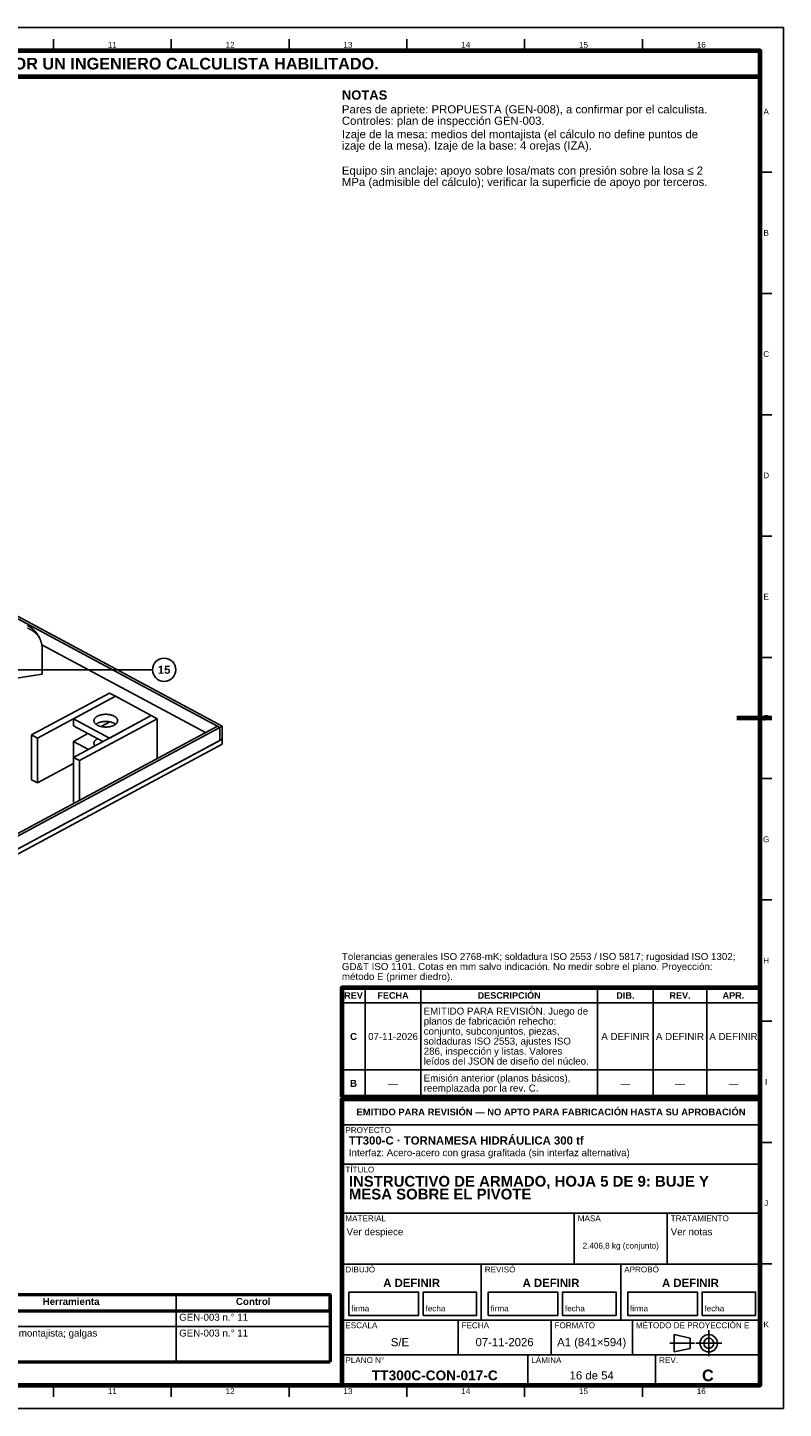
# Model space of a CAD drawing. Header units: millimetres. Extents: x 0 to 841, y 0 to 594.
# Tile 36 of 36: x 516 to 841, y 0 to 594. Entities that reach past the tile are written whole.
import ezdxf
from ezdxf.enums import TextEntityAlignment as Align

# ---------------------------------------------------------------- set-up
doc = ezdxf.new("R2010")
doc.units = ezdxf.units.MM
doc.linetypes.add('EJE', pattern=[31, 20, -4, 3, -4])
for name, color, linetype, lineweight in [('COTA', 7, 'CONTINUOUS', 25), ('EJE', 7, 'EJE', 25), ('FINA', 7, 'CONTINUOUS', 25), ('MARCO', 7, 'CONTINUOUS', 70), ('TXT', 7, 'CONTINUOUS', 25), ('VIS', 7, 'CONTINUOUS', 50)]:
    doc.layers.add(name, color=color, linetype=linetype, lineweight=lineweight)
doc.styles.add('STD', font='LiberationSans-Regular.ttf')
doc.styles.add('STDB', font='LiberationSans-Bold.ttf')

msp = doc.modelspace()

# ---------------------------------------------------------------- linework, layer by layer
at = {"layer": 'COTA'}
msp.add_line((335.5, 317.76), (569.5, 317.76), dxfattribs=at)
at = {"layer": 'EJE'}
for p, q in [((808.88, 22.42), (808.88, 33.58)), ((792.14, 28), (802.68, 28)), ((803.3, 28), (814.46, 28))]:
    msp.add_line(p, q, dxfattribs=at)
at = {"layer": 'FINA'}
for p, q in [((526.88, 584), (526.88, 589)), ((577.56, 584), (577.56, 589)), ((628.25, 584), (628.25, 589)), ((678.94, 584), (678.94, 589)), ((729.62, 584), (729.62, 589)), ((780.31, 584), (780.31, 589)), ((831, 531.82), (836, 531.82)), ((831, 479.64), (836, 479.64)), ((831, 427.45), (836, 427.45)), ((831, 375.27), (836, 375.27)), ((831, 323.09), (836, 323.09)), ((831, 270.91), (836, 270.91)), ((831, 218.73), (836, 218.73)), ((661, 134), (661, 180.9)), ((685, 134), (685, 180.9)), ((761, 134), (761, 180.9)), ((785, 134), (785, 180.9)), ((808, 134), (808, 180.9)), ((651, 174.4), (831, 174.4)), ((831, 166.55), (836, 166.55)), ((651, 145.6), (831, 145.6)), ((651, 134), (831, 134)), ((651, 133), (831, 133)), ((651, 122), (831, 122)), ((831, 114.36), (836, 114.36)), ((651, 105), (831, 105)), ((651, 84), (831, 84)), ((751, 62), (751, 84)), ((791, 62), (791, 84)), ((651, 62), (831, 62)), ((711, 38), (711, 62)), ((771, 38), (771, 62)), ((831, 62.18), (836, 62.18)), ((579.68, 48.8), (579.68, 20)), ((25, 42), (646, 42)), ((651, 38), (831, 38)), ((701, 23), (701, 38)), ((741, 23), (741, 38)), ((776, 23), (776, 38)), ((25, 35.2), (646, 35.2)), ((651, 23), (831, 23)), ((731, 10), (731, 23)), ((786, 10), (786, 23)), ((526.88, 10), (526.88, 5)), ((577.56, 10), (577.56, 5)), ((628.25, 10), (628.25, 5)), ((678.94, 10), (678.94, 5)), ((729.62, 10), (729.62, 5)), ((780.31, 10), (780.31, 5))]:
    msp.add_line(p, q, dxfattribs=at)
for points in [[(0, 0), (841, 0), (841, 594), (0, 594)], [(654, 40), (684, 40), (684, 50), (654, 50)], [(686, 40), (709, 40), (709, 50), (686, 50)], [(714, 40), (744, 40), (744, 50), (714, 50)], [(746, 40), (769, 40), (769, 50), (746, 50)], [(774, 40), (804, 40), (804, 50), (774, 50)], [(806, 40), (829, 40), (829, 50), (806, 50)], [(794, 24.28), (800.82, 25.83), (800.82, 30.17), (794, 31.72)]]:
    msp.add_lwpolyline(points, close=True, dxfattribs=at)
for points in [[(481.08, 357.05), (599.5, 293.47)], [(480.95, 356.01), (598.47, 292.91)], [(520.96, 331.21), (520.9, 331.31), (520.84, 331.42), (520.78, 331.52), (520.72, 331.62), (520.65, 331.73), (520.59, 331.83), (520.53, 331.93), (520.46, 332.03), (520.39, 332.13), (520.32, 332.23), (520.25, 332.32), (520.18, 332.42), (520.1, 332.51), (520.03, 332.61), (519.95, 332.7), (519.88, 332.79), (519.8, 332.88), (519.72, 332.97), (519.64, 333.06), (519.55, 333.15), (519.47, 333.24), (519.39, 333.32), (519.3, 333.41), (519.21, 333.49), (519.13, 333.57), (519.04, 333.65), (518.95, 333.73), (518.86, 333.81), (518.77, 333.89), (518.67, 333.97), (518.58, 334.04), (518.49, 334.12), (518.39, 334.19), (518.29, 334.26), (518.2, 334.33), (518.1, 334.4), (518, 334.47), (517.9, 334.54), (517.8, 334.6), (517.7, 334.67), (517.6, 334.73), (517.49, 334.79), (517.39, 334.85), (517.28, 334.91), (517.18, 334.97), (517.07, 335.03), (516.97, 335.09), (516.86, 335.14), (516.75, 335.2), (516.64, 335.25), (516.54, 335.3), (516.43, 335.35), (516.32, 335.4), (516.21, 335.45), (516.1, 335.49), (515.98, 335.54), (515.87, 335.58), (515.76, 335.62), (515.65, 335.66)], [(520.23, 332.56), (520.18, 332.67), (520.12, 332.77), (520.06, 332.88), (520, 332.98), (519.93, 333.08), (519.87, 333.18), (519.8, 333.28), (519.74, 333.38), (519.67, 333.48), (519.6, 333.58), (519.53, 333.68), (519.46, 333.77), (519.38, 333.87), (519.31, 333.96), (519.23, 334.06), (519.15, 334.15), (519.08, 334.24), (519, 334.33), (518.91, 334.42), (518.83, 334.51), (518.75, 334.59), (518.67, 334.68), (518.58, 334.76), (518.49, 334.85), (518.41, 334.93), (518.32, 335.01), (518.23, 335.09), (518.14, 335.17), (518.04, 335.25), (517.95, 335.32), (517.86, 335.4), (517.76, 335.47), (517.67, 335.55), (517.57, 335.62), (517.47, 335.69), (517.38, 335.76), (517.28, 335.83), (517.18, 335.89), (517.08, 335.96), (516.98, 336.02), (516.87, 336.09), (516.77, 336.15), (516.67, 336.21), (516.56, 336.27), (516.46, 336.33), (516.35, 336.39), (516.25, 336.44), (516.14, 336.5), (516.03, 336.55), (515.92, 336.6), (515.81, 336.65), (515.71, 336.7)], [(520.96, 331.21), (520.23, 332.56)], [(522.01, 326.88), (522.01, 327), (522.01, 327.12), (522, 327.25), (522, 327.37), (521.99, 327.49), (521.98, 327.61), (521.97, 327.73), (521.96, 327.85), (521.95, 327.97), (521.94, 328.09), (521.92, 328.21), (521.9, 328.33), (521.88, 328.45), (521.86, 328.57), (521.84, 328.69), (521.82, 328.81), (521.79, 328.93), (521.76, 329.05), (521.74, 329.17), (521.71, 329.29), (521.67, 329.4), (521.64, 329.52), (521.61, 329.64), (521.57, 329.75), (521.53, 329.87), (521.49, 329.98), (521.45, 330.1), (521.41, 330.21), (521.36, 330.32), (521.32, 330.44), (521.27, 330.55), (521.22, 330.66), (521.17, 330.77), (521.12, 330.88), (521.07, 330.99), (521.01, 331.1), (520.96, 331.21)], [(521.88, 328.5), (592.28, 290.7)], [(522.01, 315.81), (522.01, 326.88)], [(496.21, 311.85), (522.01, 315.81)], [(550.94, 307.75), (517.43, 289.76)], [(553.52, 306.37), (520, 288.37)], [(553.52, 306.37), (535.47, 296.68)], [(550.94, 307.75), (553.52, 306.37)], [(553.52, 306.37), (568.99, 298.06)], [(568.99, 298.06), (535.47, 280.07)], [(544.29, 295.85), (544.29, 295.97), (544.31, 296.09), (544.33, 296.21), (544.37, 296.32), (544.41, 296.43), (544.46, 296.54), (544.51, 296.65), (544.57, 296.75), (544.64, 296.85), (544.72, 296.95), (544.79, 297.04), (544.88, 297.12), (544.96, 297.21), (545.05, 297.29), (545.14, 297.37), (545.24, 297.44), (545.34, 297.51), (545.43, 297.58), (545.54, 297.64), (545.64, 297.7), (545.74, 297.76), (545.85, 297.82), (545.96, 297.87), (546.06, 297.93), (546.17, 297.98), (546.28, 298.02), (546.4, 298.07), (546.51, 298.11), (546.62, 298.15), (546.73, 298.19), (546.85, 298.22), (546.96, 298.26), (547.08, 298.29), (547.2, 298.32), (547.31, 298.35), (547.43, 298.38), (547.55, 298.4), (547.66, 298.43), (547.78, 298.45), (547.9, 298.47), (548.02, 298.49), (548.14, 298.51), (548.26, 298.52), (548.38, 298.53), (548.5, 298.55), (548.61, 298.56), (548.73, 298.57), (548.85, 298.57), (548.97, 298.58), (549.09, 298.58), (549.21, 298.59), (549.33, 298.59), (549.45, 298.59), (549.57, 298.59), (549.69, 298.58), (549.81, 298.58), (549.93, 298.57), (550.05, 298.57), (550.17, 298.56), (550.29, 298.55), (550.41, 298.53), (550.53, 298.52), (550.65, 298.51), (550.77, 298.49), (550.89, 298.47), (551.01, 298.45), (551.12, 298.43), (551.24, 298.4), (551.36, 298.38), (551.48, 298.35), (551.59, 298.32), (551.71, 298.29), (551.82, 298.26), (551.94, 298.22), (552.05, 298.19), (552.17, 298.15), (552.28, 298.11), (552.39, 298.07), (552.5, 298.02), (552.62, 297.98), (552.72, 297.93), (552.83, 297.87), (552.94, 297.82), (553.05, 297.76), (553.15, 297.7), (553.25, 297.64), (553.35, 297.58), (553.45, 297.51), (553.55, 297.44), (553.65, 297.37), (553.74, 297.29), (553.83, 297.21), (553.91, 297.12), (553.99, 297.04), (554.07, 296.95), (554.15, 296.85), (554.21, 296.75), (554.28, 296.65), (554.33, 296.54), (554.38, 296.43), (554.42, 296.32), (554.46, 296.21), (554.48, 296.09), (554.49, 295.97), (554.5, 295.85)], [(568.99, 298.06), (550.94, 288.37)], [(568.99, 298.06), (571.57, 296.68)], [(335.5, 152.83), (597.44, 293.47)], [(336.53, 152.28), (598.47, 292.91)], [(535.47, 293.6), (535.47, 296.68)], [(535.47, 296.68), (550.94, 288.37)], [(535.47, 293.6), (548.08, 286.84)], [(571.57, 296.68), (538.05, 278.69)], [(545.78, 293.91), (545.68, 293.97), (545.57, 294.03), (545.47, 294.1), (545.37, 294.17), (545.27, 294.24), (545.17, 294.31), (545.08, 294.39), (544.98, 294.47), (544.9, 294.55), (544.81, 294.64), (544.73, 294.73), (544.66, 294.83), (544.58, 294.93), (544.52, 295.03), (544.46, 295.14), (544.41, 295.25), (544.37, 295.37), (544.33, 295.49), (544.31, 295.61), (544.29, 295.73), (544.29, 295.85)], [(545.17, 294.31), (545.27, 294.38), (545.36, 294.45), (545.46, 294.52), (545.57, 294.59), (545.67, 294.65), (545.78, 294.71), (545.88, 294.76), (545.99, 294.82), (546.1, 294.87), (546.21, 294.92), (546.32, 294.96), (546.43, 295.01), (546.55, 295.05), (546.66, 295.09), (546.78, 295.13), (546.89, 295.16), (547.01, 295.2), (547.12, 295.23), (547.24, 295.26), (547.36, 295.29), (547.48, 295.31), (547.59, 295.34), (547.71, 295.36), (547.83, 295.38), (547.95, 295.4), (548.07, 295.42), (548.19, 295.44), (548.31, 295.45), (548.43, 295.46), (548.55, 295.48), (548.67, 295.49), (548.79, 295.49), (548.91, 295.5), (549.03, 295.51), (549.15, 295.51), (549.27, 295.51), (549.39, 295.51), (549.52, 295.51), (549.64, 295.51), (549.76, 295.51), (549.88, 295.5), (550, 295.49), (550.12, 295.49), (550.24, 295.48), (550.36, 295.46), (550.48, 295.45), (550.6, 295.44), (550.72, 295.42), (550.84, 295.4), (550.96, 295.38), (551.08, 295.36), (551.19, 295.34), (551.31, 295.31), (551.43, 295.29), (551.55, 295.26), (551.66, 295.23), (551.78, 295.2), (551.9, 295.16), (552.01, 295.13), (552.13, 295.09), (552.24, 295.05), (552.35, 295.01), (552.47, 294.96), (552.58, 294.92), (552.69, 294.87), (552.8, 294.82), (552.91, 294.76), (553.01, 294.71), (553.12, 294.65), (553.22, 294.59), (553.32, 294.52), (553.43, 294.45), (553.52, 294.38), (553.62, 294.31)], [(554.5, 295.85), (554.49, 295.73), (554.48, 295.61), (554.45, 295.49), (554.42, 295.37), (554.38, 295.26), (554.33, 295.15), (554.27, 295.04), (554.21, 294.94), (554.14, 294.84), (554.07, 294.75), (553.99, 294.65), (553.9, 294.57), (553.82, 294.48), (553.73, 294.4), (553.64, 294.32), (553.54, 294.25), (553.44, 294.18), (553.34, 294.11), (553.24, 294.05), (553.14, 293.98), (553.03, 293.93), (552.92, 293.87), (552.82, 293.82), (552.71, 293.76), (552.6, 293.71), (552.48, 293.67), (552.37, 293.62), (552.26, 293.58), (552.14, 293.54), (552.03, 293.5), (551.91, 293.47), (551.8, 293.43), (551.68, 293.4), (551.56, 293.37), (551.45, 293.34), (551.33, 293.31), (551.21, 293.29), (551.09, 293.26), (550.97, 293.24), (550.85, 293.22), (550.73, 293.2), (550.61, 293.19), (550.49, 293.17), (550.37, 293.16), (550.25, 293.15), (550.13, 293.14), (550.01, 293.13), (549.89, 293.12), (549.77, 293.12), (549.65, 293.11), (549.53, 293.11), (549.41, 293.11), (549.29, 293.11), (549.17, 293.11), (549.05, 293.11), (548.93, 293.12), (548.81, 293.13), (548.68, 293.14), (548.56, 293.15), (548.44, 293.16), (548.32, 293.17), (548.2, 293.18), (548.08, 293.2), (547.96, 293.22), (547.84, 293.24), (547.73, 293.26), (547.61, 293.28), (547.49, 293.31), (547.37, 293.33), (547.25, 293.36), (547.14, 293.39), (547.02, 293.42), (546.9, 293.46), (546.79, 293.49), (546.67, 293.53), (546.56, 293.57), (546.45, 293.61), (546.33, 293.66), (546.22, 293.7), (546.11, 293.75), (546, 293.8), (545.89, 293.86), (545.78, 293.91)], [(551.11, 295.35), (547.35, 293.34)], [(571.57, 279.58), (571.57, 296.68)], [(597.44, 293.47), (598.47, 292.91)], [(598.47, 292.91), (599.5, 293.47)], [(598.47, 287.38), (598.47, 292.91)], [(598.47, 287.38), (598.47, 292.91)], [(599.5, 287.93), (599.5, 293.47)], [(335.5, 146.19), (599.5, 287.93)], [(335.5, 143.98), (599.5, 285.72)], [(336.53, 146.74), (598.47, 287.38)], [(517.43, 270.44), (517.43, 289.76)], [(517.43, 289.76), (520, 288.37)], [(520, 269.06), (520, 288.37)], [(541.66, 290.28), (535.47, 286.96)], [(535.47, 280.07), (535.47, 286.96)], [(535.47, 286.96), (541.89, 283.51)], [(544.29, 286.13), (544.29, 286.25), (544.31, 286.37), (544.33, 286.49), (544.37, 286.61), (544.41, 286.72), (544.46, 286.84), (544.52, 286.94), (544.58, 287.05), (544.66, 287.15), (544.73, 287.24), (544.81, 287.34), (544.9, 287.42), (544.98, 287.51), (545.08, 287.59), (545.17, 287.67), (545.27, 287.74), (545.37, 287.81), (545.47, 287.88), (545.57, 287.95), (545.68, 288.01), (545.78, 288.07)], [(544.72, 285.03), (544.64, 285.13), (544.57, 285.23), (544.51, 285.33), (544.46, 285.43), (544.41, 285.54), (544.37, 285.66), (544.33, 285.77), (544.31, 285.89), (544.29, 286.01), (544.29, 286.13)], [(598.47, 287.38), (599.5, 287.93)], [(599.5, 285.72), (599.5, 287.93)], [(535.47, 260.75), (535.47, 280.07)], [(535.47, 280.07), (538.05, 278.69)], [(535.47, 277.36), (520, 269.06)], [(538.05, 261.58), (538.05, 278.69)], [(517.43, 270.44), (520, 269.06)], [(535.47, 260.75), (535.99, 260.48)]]:
    msp.add_lwpolyline(points, dxfattribs=at)
for centre, radius in [((574.5, 317.76), 5), ((808.88, 28), 3.72), ((808.88, 28), 2.17)]:
    msp.add_circle(centre, radius, dxfattribs=at)
at = {"layer": 'MARCO'}
msp.add_line((836, 297), (821, 297), dxfattribs=at)
for points in [[(20, 10), (831, 10), (831, 584), (20, 584)], [(20, 573), (831, 573), (831, 584), (20, 584)], [(651, 134), (831, 134), (831, 180.9), (651, 180.9)], [(651, 10), (831, 10), (831, 133), (651, 133)]]:
    msp.add_lwpolyline(points, close=True, dxfattribs=at)
at = {"layer": 'VIS'}
for p in [(646, 48.8), (25, 20)]:
    msp.add_line(p, (646, 20), dxfattribs=at)
msp.add_lwpolyline([(25, 42), (646, 42), (646, 48.8), (25, 48.8)], close=True, dxfattribs=at)

# ---------------------------------------------------------------- texts
at = {"layer": 'TXT'}
for s, height, style, p in [('ESTOS PLANOS NO SON VÁLIDOS PARA FABRICACIÓN HASTA SU REVISIÓN Y APROBACIÓN POR UN INGENIERO CALCULISTA HABILITADO.', 5, 'STDB', (425.5, 578.5)), ('11', 2.5, 'STD', (552.22, 586.6)), ('12', 2.5, 'STD', (602.91, 586.6)), ('13', 2.5, 'STD', (653.59, 586.6)), ('14', 2.5, 'STD', (704.28, 586.6)), ('15', 2.5, 'STD', (754.97, 586.6)), ('16', 2.5, 'STD', (805.66, 586.6)), ('A', 2.5, 'STD', (833.6, 557.91)), ('B', 2.5, 'STD', (833.6, 505.73)), ('C', 2.5, 'STD', (833.6, 453.55)), ('D', 2.5, 'STD', (833.6, 401.36)), ('E', 2.5, 'STD', (833.6, 349.18)), ('15', 3.5, 'STDB', (574.5, 317.76)), ('F', 2.5, 'STD', (833.6, 297)), ('G', 2.5, 'STD', (833.6, 244.82)), ('H', 2.5, 'STD', (833.6, 192.64)), ('REV', 2.8, 'STDB', (656, 177.65)), ('FECHA', 2.8, 'STDB', (673, 177.65)), ('DESCRIPCIÓN', 2.8, 'STDB', (723, 177.65)), ('DIB.', 2.8, 'STDB', (773, 177.65)), ('REV.', 2.8, 'STDB', (796.5, 177.65)), ('APR.', 2.8, 'STDB', (819.5, 177.65)), ('C', 3, 'STDB', (656, 160)), ('07-11-2026', 3, 'STD', (673, 160)), ('A DEFINIR', 3, 'STD', (773, 160)), ('A DEFINIR', 3, 'STD', (796.5, 160)), ('A DEFINIR', 3, 'STD', (819.5, 160)), ('B', 3, 'STDB', (656, 139.8)), ('—', 3, 'STD', (673, 139.8)), ('—', 3, 'STD', (773, 139.8)), ('—', 3, 'STD', (796.5, 139.8)), ('—', 3, 'STD', (819.5, 139.8)), ('I', 2.5, 'STD', (833.6, 140.45)), ('EMITIDO PARA REVISIÓN — NO APTO PARA FABRICACIÓN HASTA SU APROBACIÓN', 2.9, 'STDB', (741, 127.5)), ('J', 2.5, 'STD', (833.6, 88.27)), ('2.406,8 kg (conjunto)', 2.5, 'STD', (771, 70)), ('A DEFINIR', 3.5, 'STDB', (681, 54)), ('A DEFINIR', 3.5, 'STDB', (741, 54)), ('A DEFINIR', 3.5, 'STDB', (801, 54)), ('Herramienta', 3, 'STDB', (534.46, 46)), ('Control', 3, 'STDB', (612.84, 46)), ('K', 2.5, 'STD', (833.6, 36.09)), ('S/E', 3.5, 'STD', (676, 28.5)), ('07-11-2026', 3.5, 'STD', (721, 28.5)), ('A1 (841×594)', 3.5, 'STD', (758.5, 28.5)), ('TT300C-CON-017-C', 4.2, 'STDB', (691, 14.2)), ('16 de 54', 3.5, 'STD', (758.5, 14.2)), ('C', 5, 'STDB', (808.5, 14.2)), ('11', 2.5, 'STD', (552.22, 7.4)), ('12', 2.5, 'STD', (602.91, 7.4)), ('13', 2.5, 'STD', (653.59, 7.4)), ('14', 2.5, 'STD', (704.28, 7.4)), ('15', 2.5, 'STD', (754.97, 7.4)), ('16', 2.5, 'STD', (805.66, 7.4))]:
    msp.add_text(s, height=height, dxfattribs=dict(at, style=style)).set_placement(p, align=Align.MIDDLE_CENTER)
for s, height, style, p in [('NOTAS', 4, 'STDB', (651, 567)), ('Pares de apriete: PROPUESTA (GEN-008), a confirmar por el calculista.', 3.5, 'STD', (651, 560.6)), ('Controles: plan de inspección GEN-003.', 3.5, 'STD', (651, 555.7)), ('Izaje de la mesa: medios del montajista (el cálculo no define puntos de', 3.5, 'STD', (651, 549.93)), ('izaje de la mesa). Izaje de la base: 4 orejas (IZA).', 3.5, 'STD', (651, 545.03)), ('Equipo sin anclaje: apoyo sobre losa/mats con presión sobre la losa ≤ 2', 3.5, 'STD', (651, 534.25)), ('MPa (admisible del cálculo); verificar la superficie de apoyo por terceros.', 3.5, 'STD', (651, 529.35)), ('EMITIDO PARA REVISIÓN. Juego de', 3, 'STD', (686.2, 172.4)), ('planos de fabricación rehecho:', 3, 'STD', (686.2, 168.1)), ('conjunto, subconjuntos, piezas,', 3, 'STD', (686.2, 163.8)), ('soldaduras ISO 2553, ajustes ISO', 3, 'STD', (686.2, 159.5)), ('286, inspección y listas. Valores', 3, 'STD', (686.2, 155.2)), ('leídos del JSON de diseño del núcleo.', 3, 'STD', (686.2, 150.9)), ('Emisión anterior (planos básicos),', 3, 'STD', (686.2, 143.6)), ('reemplazada por la rev. C.', 3, 'STD', (686.2, 139.3)), ('PROYECTO', 2.5, 'STD', (652.5, 121)), ('TT300-C · TORNAMESA HIDRÁULICA 300 tf', 3.5, 'STDB', (654, 117)), ('Interfaz: Acero-acero con grasa grafitada (sin interfaz alternativa)', 3, 'STD', (654, 111.5)), ('TÍTULO', 2.5, 'STD', (652.5, 104)), ('INSTRUCTIVO DE ARMADO, HOJA 5 DE 9: BUJE Y', 4.6, 'STDB', (654, 100)), ('MESA SOBRE EL PIVOTE', 4.6, 'STDB', (654, 94.48)), ('MATERIAL', 2.5, 'STD', (652.5, 83)), ('Ver despiece', 3, 'STD', (653, 77.5)), ('MASA', 2.5, 'STD', (752.5, 83)), ('Ver notas', 3, 'STD', (792.5, 77.5)), ('TRATAMIENTO', 2.5, 'STD', (792.5, 83)), ('DIBUJÓ', 2.5, 'STD', (652.5, 61)), ('REVISÓ', 2.5, 'STD', (712.5, 61)), ('APROBÓ', 2.5, 'STD', (772.5, 61)), ('ESCALA', 2.5, 'STD', (652.5, 37)), ('FECHA', 2.5, 'STD', (702.5, 37)), ('FORMATO', 2.5, 'STD', (742.5, 37)), ('MÉTODO DE PROYECCIÓN E', 2.5, 'STD', (777.5, 37)), ('PLANO N°', 2.5, 'STD', (652.5, 22)), ('LÁMINA', 2.5, 'STD', (732.5, 22)), ('REV.', 2.5, 'STD', (787.5, 22))]:
    msp.add_text(s, height=height, dxfattribs=dict(at, style=style)).set_placement(p, align=Align.TOP_LEFT)
at = {"layer": 'TXT', "style": 'STD'}
for s, height, p in [('Tolerancias generales ISO 2768-mK; soldadura ISO 2553 / ISO 5817; rugosidad ISO 1302;', 3, (651, 192)), ('GD&T ISO 1101. Cotas en mm salvo indicación. No medir sobre el plano. Proyección:', 3, (651, 187.7)), ('método E (primer diedro).', 3, (651, 183.4)), ('firma', 2.5, (655, 41)), ('fecha', 2.5, (687, 41)), ('firma', 2.5, (715, 41)), ('fecha', 2.5, (747, 41)), ('firma', 2.5, (775, 41)), ('fecha', 2.5, (807, 41))]:
    msp.add_text(s, height=height, dxfattribs=at).set_placement(p, align=Align.BOTTOM_LEFT)
for s, p in [('GEN-003 n.° 11', (580.98, 39.2)), ('Medios del montajista; galgas', (490.54, 32.4)), ('GEN-003 n.° 11', (580.98, 32.4))]:
    msp.add_text(s, height=3, dxfattribs=at).set_placement(p, align=Align.MIDDLE_LEFT)

doc.saveas('drawing.dxf')
